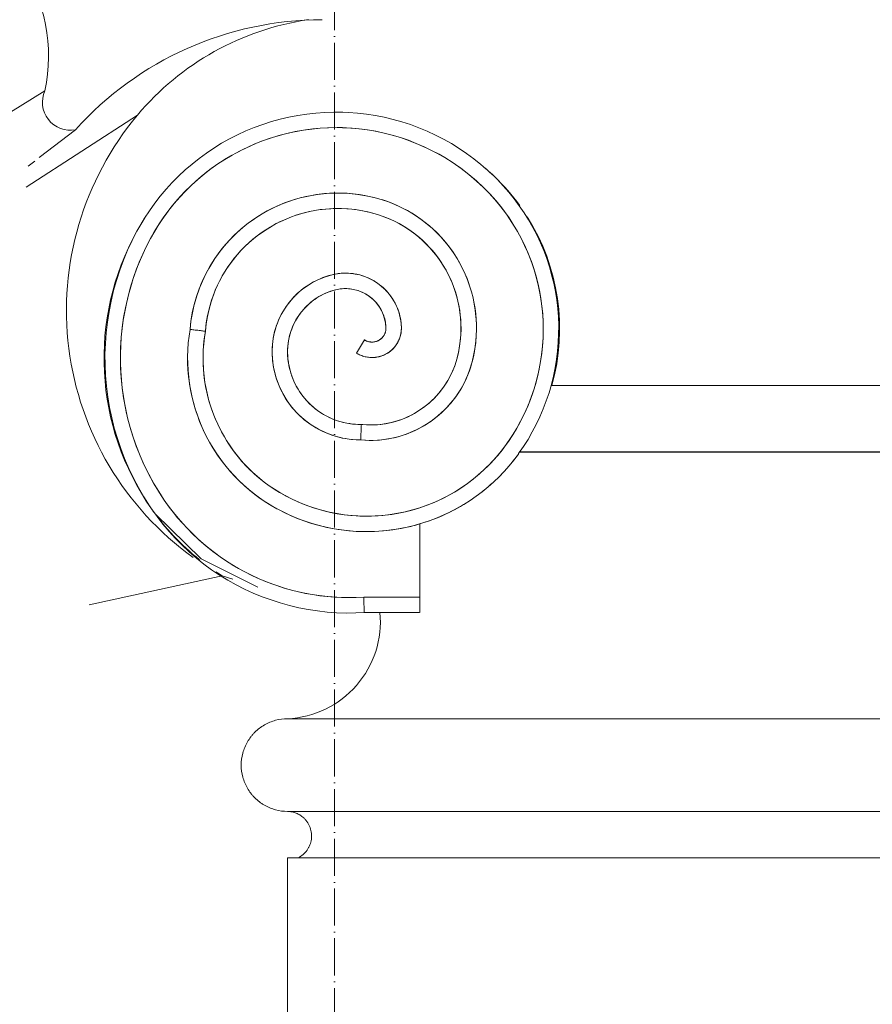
# Model space of a CAD drawing. Header units: millimetres. Extents: x -5998 to 63709, y -2391 to 8822.
# Tile 5 of 256: x -3276 to -3000, y 4072 to 4390. Entities that reach past the tile are written whole.
import ezdxf

# ---------------------------------------------------------------- set-up
doc = ezdxf.new("R2010")
doc.units = ezdxf.units.MM
doc.linetypes.add('_Traço - ponto', pattern=[16, 12, -2, 0, -2])
doc.layers.add('A-GENM', color=13, linetype='Continuous', lineweight=18)
doc.layers.add('S-GRID', color=1, linetype='Continuous', lineweight=9)

# ---------------------------------------------------------------- blocks, each defined once
blk = doc.blocks.new('Generic Models 17 - Generic Models 17-3093004-ELEVAÇÃO 3 - MANTER _ DEMOLIR')
at = {"layer": 'A-GENM'}
for p, q in [((-3283.53, 4357.41), (-3267.57, 4367.29)), ((-3273.65, 4336.12), (-3237.63, 4359.38)), ((-3269.41, 4345.62), (-3257.7, 4354.64)), ((-3272.97, 4342.87), (-3270.85, 4344.52)), ((-3166.77, 4282.39), (-3164.12, 4286.63)), ((-2895.91, 4271.88), (-3103.78, 4271.88)), ((-3103.52, 4271.88), (-2896.15, 4271.88)), ((-3114.11, 4250.38), (-2885.58, 4250.38)), ((-2885.76, 4250.33), (-3113.93, 4250.33)), ((-3146.31, 4203.42), (-3146.31, 4227.08)), ((-3210.2, 4210.28), (-3253.25, 4200.93)), ((-3206.82, 4209.21), (-3210.2, 4210.28)), ((-3146.33, 4203.42), (-3164.42, 4203.42)), ((-3146.31, 4203.42), (-3164.42, 4203.42)), ((-3164.25, 4198.42), (-3146.33, 4198.42)), ((-2814.05, 4164.06), (-3189.05, 4164.06)), ((-3189.05, 4134.06), (-2814.05, 4134.06)), ((-3189.05, 4134.06), (-2814.05, 4134.06)), ((-2814.05, 4119.06), (-3189.05, 4119.06)), ((-3189.05, 4119.06), (-3189.05, 1459.06))]:
    blk.add_line(p, q, dxfattribs=at)
at = {"layer": 'A-GENM', "flags": 128}
for points in [[(-3171.17, 4360.32), (-3174.1, 4360.35), (-3177.03, 4360.26), (-3179.95, 4360.05), (-3182.86, 4359.73), (-3185.76, 4359.29), (-3188.64, 4358.73), (-3191.49, 4358.06), (-3194.31, 4357.28), (-3197.1, 4356.38), (-3199.85, 4355.38), (-3202.56, 4354.26), (-3205.22, 4353.04), (-3207.83, 4351.71), (-3210.39, 4350.27), (-3212.89, 4348.74), (-3215.32, 4347.11), (-3217.69, 4345.38), (-3219.98, 4343.56), (-3222.2, 4341.65), (-3224.34, 4339.65), (-3226.4, 4337.57), (-3228.38, 4335.4), (-3230.27, 4333.16), (-3232.06, 4330.85), (-3233.77, 4328.46), (-3235.37, 4326.01), (-3236.88, 4323.5), (-3237.79, 4321.86)], [(-3122.12, 4339.5), (-3124.26, 4341.51), (-3126.47, 4343.43), (-3128.76, 4345.25), (-3131.12, 4346.99), (-3133.55, 4348.63), (-3136.04, 4350.17), (-3138.59, 4351.61), (-3141.2, 4352.94), (-3143.86, 4354.18), (-3146.57, 4355.3), (-3149.31, 4356.31), (-3152.1, 4357.22), (-3154.92, 4358.01), (-3157.77, 4358.69), (-3160.65, 4359.25), (-3163.54, 4359.7), (-3166.45, 4360.03), (-3169.38, 4360.25), (-3171.17, 4360.32)], [(-3233.38, 4319.49), (-3232.04, 4321.87), (-3230.6, 4324.19), (-3229.08, 4326.45), (-3227.46, 4328.65), (-3225.75, 4330.78), (-3223.96, 4332.84), (-3222.09, 4334.83), (-3220.15, 4336.74), (-3218.12, 4338.58), (-3216.03, 4340.33), (-3213.87, 4341.99), (-3211.64, 4343.57), (-3209.35, 4345.06), (-3207, 4346.46), (-3204.6, 4347.76), (-3202.15, 4348.96), (-3199.66, 4350.06), (-3197.12, 4351.07), (-3194.54, 4351.97), (-3191.93, 4352.76), (-3189.29, 4353.46), (-3186.62, 4354.04), (-3183.94, 4354.52), (-3181.23, 4354.89), (-3178.51, 4355.16), (-3175.79, 4355.31), (-3173.06, 4355.35), (-3171.32, 4355.33)], [(-3171.32, 4355.33), (-3168.59, 4355.19), (-3165.87, 4354.95), (-3163.16, 4354.6), (-3160.47, 4354.14), (-3157.8, 4353.57), (-3155.16, 4352.9), (-3152.54, 4352.12), (-3149.96, 4351.24), (-3147.41, 4350.25), (-3144.91, 4349.16), (-3142.45, 4347.98), (-3140.04, 4346.7), (-3137.68, 4345.32), (-3135.38, 4343.85), (-3133.14, 4342.29), (-3130.97, 4340.63), (-3128.86, 4338.9), (-3126.82, 4337.08), (-3125.61, 4335.93)], [(-3114.28, 4249.85), (-3112.71, 4252.12), (-3111.24, 4254.46), (-3109.86, 4256.85), (-3108.58, 4259.3), (-3107.39, 4261.79), (-3106.31, 4264.33), (-3105.33, 4266.91), (-3104.46, 4269.53), (-3103.69, 4272.19), (-3103.02, 4274.87), (-3102.47, 4277.57), (-3102.02, 4280.3), (-3101.68, 4283.04), (-3101.46, 4285.79), (-3101.34, 4288.55), (-3101.33, 4291.31), (-3101.43, 4294.07), (-3101.65, 4296.83), (-3101.97, 4299.57), (-3102.4, 4302.3), (-3102.95, 4305), (-3103.6, 4307.69), (-3104.35, 4310.34), (-3105.21, 4312.97), (-3106.18, 4315.56), (-3107.25, 4318.1), (-3108.42, 4320.6), (-3109.69, 4323.06), (-3111.05, 4325.46), (-3112.51, 4327.8), (-3114.07, 4330.08), (-3115.71, 4332.3), (-3117.44, 4334.46), (-3119.26, 4336.54), (-3121.16, 4338.54), (-3122.12, 4339.5)], [(-3158.44, 4332), (-3160.28, 4332.53), (-3162.15, 4332.99), (-3164.03, 4333.38), (-3165.92, 4333.69), (-3167.83, 4333.93), (-3169.74, 4334.08), (-3171.66, 4334.17), (-3173.58, 4334.17), (-3175.5, 4334.1), (-3177.42, 4333.95), (-3179.33, 4333.73), (-3181.22, 4333.42), (-3183.11, 4333.05), (-3184.97, 4332.6), (-3186.82, 4332.07), (-3188.65, 4331.47), (-3190.45, 4330.8), (-3192.22, 4330.05), (-3193.96, 4329.24), (-3195.66, 4328.36), (-3197.33, 4327.41), (-3198.96, 4326.39), (-3200.55, 4325.31), (-3202.09, 4324.17), (-3203.59, 4322.96), (-3205.04, 4321.7), (-3206.43, 4320.38), (-3207.78, 4319.01), (-3209.06, 4317.58), (-3210.29, 4316.1), (-3211.46, 4314.58), (-3212.56, 4313.01), (-3213.61, 4311.39), (-3214.58, 4309.74), (-3215.49, 4308.05), (-3216.33, 4306.32), (-3217.11, 4304.56), (-3217.81, 4302.77), (-3218.43, 4300.96), (-3218.99, 4299.12), (-3219.47, 4297.26), (-3219.88, 4295.38), (-3220.21, 4293.49), (-3220.47, 4291.59), (-3220.61, 4290.06)], [(-3125.61, 4335.93), (-3123.82, 4334.1), (-3122.1, 4332.2), (-3120.45, 4330.24), (-3118.89, 4328.21), (-3117.4, 4326.12), (-3116.01, 4323.97), (-3114.69, 4321.77), (-3113.47, 4319.52), (-3112.34, 4317.22), (-3111.3, 4314.88), (-3110.36, 4312.5), (-3109.51, 4310.08), (-3108.76, 4307.63), (-3108.11, 4305.15), (-3107.56, 4302.65), (-3107.11, 4300.13), (-3106.76, 4297.59), (-3106.51, 4295.04), (-3106.36, 4292.49), (-3106.32, 4289.93), (-3106.38, 4287.36), (-3106.54, 4284.81), (-3106.8, 4282.26), (-3107.17, 4279.72), (-3107.63, 4277.2), (-3108.2, 4274.71), (-3108.87, 4272.23), (-3109.63, 4269.79), (-3110.49, 4267.37), (-3111.45, 4265), (-3112.5, 4262.66), (-3113.64, 4260.37), (-3114.88, 4258.13), (-3116.2, 4255.93), (-3117.61, 4253.79), (-3118.34, 4252.76)], [(-3129.35, 4279.52), (-3128.94, 4281.21), (-3128.6, 4282.91), (-3128.33, 4284.63), (-3128.13, 4286.36), (-3128, 4288.09), (-3127.94, 4289.83), (-3127.95, 4291.56), (-3128.02, 4293.3), (-3128.17, 4295.03), (-3128.38, 4296.76), (-3128.67, 4298.47), (-3129.02, 4300.17), (-3129.44, 4301.86), (-3129.93, 4303.53), (-3130.48, 4305.18), (-3131.1, 4306.8), (-3131.78, 4308.4), (-3132.53, 4309.97), (-3133.34, 4311.51), (-3134.21, 4313.01), (-3135.14, 4314.48), (-3136.12, 4315.91), (-3137.17, 4317.3), (-3138.27, 4318.65), (-3139.42, 4319.95), (-3140.62, 4321.2), (-3141.87, 4322.41), (-3143.17, 4323.56), (-3144.52, 4324.67), (-3145.9, 4325.71), (-3147.33, 4326.7), (-3148.8, 4327.64), (-3150.3, 4328.51), (-3151.84, 4329.32), (-3153.4, 4330.07), (-3155, 4330.76), (-3156.62, 4331.38), (-3158.27, 4331.94), (-3158.44, 4332)], [(-3215.65, 4289.43), (-3215.48, 4291.15), (-3215.25, 4292.85), (-3214.95, 4294.54), (-3214.58, 4296.23), (-3214.14, 4297.89), (-3213.64, 4299.54), (-3213.07, 4301.16), (-3212.44, 4302.76), (-3211.74, 4304.33), (-3210.98, 4305.88), (-3210.17, 4307.39), (-3209.29, 4308.87), (-3208.35, 4310.32), (-3207.35, 4311.72), (-3206.3, 4313.08), (-3205.2, 4314.4), (-3204.04, 4315.68), (-3202.84, 4316.91), (-3201.58, 4318.08), (-3200.28, 4319.21), (-3198.94, 4320.29), (-3197.55, 4321.31), (-3196.13, 4322.27), (-3194.67, 4323.18), (-3193.17, 4324.02), (-3191.64, 4324.81), (-3190.08, 4325.53), (-3188.49, 4326.2), (-3186.87, 4326.79), (-3185.24, 4327.33), (-3183.58, 4327.79), (-3181.91, 4328.19), (-3180.22, 4328.52), (-3178.52, 4328.79), (-3176.81, 4328.99), (-3175.09, 4329.11), (-3173.37, 4329.17), (-3171.65, 4329.16), (-3169.93, 4329.09), (-3168.22, 4328.94), (-3166.51, 4328.72), (-3164.81, 4328.44), (-3163.13, 4328.09), (-3161.46, 4327.67), (-3159.93, 4327.22)], [(-3159.93, 4327.22), (-3158.47, 4326.74), (-3157.03, 4326.19), (-3155.62, 4325.59), (-3154.23, 4324.93), (-3152.86, 4324.21), (-3151.53, 4323.45), (-3150.23, 4322.63), (-3148.96, 4321.75), (-3147.73, 4320.83), (-3146.54, 4319.86), (-3145.38, 4318.85), (-3144.27, 4317.78), (-3143.2, 4316.68), (-3142.18, 4315.53), (-3141.2, 4314.34), (-3140.27, 4313.12), (-3139.4, 4311.85), (-3138.57, 4310.56), (-3137.79, 4309.23), (-3137.07, 4307.87), (-3136.41, 4306.48), (-3135.79, 4305.07), (-3135.24, 4303.64), (-3134.75, 4302.18), (-3134.31, 4300.71), (-3133.93, 4299.22), (-3133.61, 4297.71), (-3133.35, 4296.19), (-3133.16, 4294.67), (-3133.02, 4293.14), (-3132.95, 4291.6), (-3132.94, 4290.06), (-3132.99, 4288.53), (-3133.1, 4286.99), (-3133.27, 4285.46), (-3133.5, 4283.94), (-3133.79, 4282.43), (-3134.15, 4280.94), (-3134.19, 4280.78)], [(-3237.79, 4321.86), (-3239.37, 4318.78), (-3240.82, 4315.64), (-3242.15, 4312.45), (-3243.36, 4309.2), (-3244.43, 4305.91), (-3245.36, 4302.58), (-3246.17, 4299.21), (-3246.84, 4295.81), (-3247.37, 4292.39), (-3247.77, 4288.95), (-3248.02, 4285.5), (-3248.14, 4282.04), (-3248.12, 4278.58), (-3247.96, 4275.12), (-3247.67, 4271.67), (-3247.24, 4268.24), (-3246.66, 4264.82), (-3245.96, 4261.44), (-3245.12, 4258.08), (-3244.14, 4254.76), (-3243.03, 4251.48), (-3241.8, 4248.24), (-3240.43, 4245.06), (-3238.94, 4241.94), (-3237.32, 4238.88), (-3235.59, 4235.88), (-3233.73, 4232.96), (-3233.08, 4231.99)], [(-3228.95, 4234.81), (-3230.73, 4237.54), (-3232.41, 4240.33), (-3233.97, 4243.2), (-3235.41, 4246.12), (-3236.74, 4249.1), (-3237.95, 4252.13), (-3239.03, 4255.21), (-3239.99, 4258.32), (-3240.83, 4261.48), (-3241.54, 4264.66), (-3242.12, 4267.87), (-3242.57, 4271.1), (-3242.9, 4274.35), (-3243.09, 4277.6), (-3243.15, 4280.86), (-3243.08, 4284.12), (-3242.88, 4287.38), (-3242.56, 4290.62), (-3242.1, 4293.85), (-3241.51, 4297.06), (-3240.8, 4300.24), (-3239.96, 4303.4), (-3238.99, 4306.51), (-3237.9, 4309.59), (-3236.69, 4312.61), (-3235.35, 4315.59), (-3233.9, 4318.51), (-3233.38, 4319.49)], [(-3152.22, 4290.79), (-3152.26, 4291.51), (-3152.33, 4292.23), (-3152.42, 4292.95), (-3152.55, 4293.66), (-3152.7, 4294.37), (-3152.89, 4295.07), (-3153.1, 4295.76), (-3153.33, 4296.45), (-3153.6, 4297.12), (-3153.89, 4297.78), (-3154.21, 4298.43), (-3154.55, 4299.07), (-3154.92, 4299.69), (-3155.31, 4300.3), (-3155.73, 4300.89), (-3156.17, 4301.47), (-3156.64, 4302.02), (-3157.12, 4302.56), (-3157.63, 4303.08), (-3158.15, 4303.57), (-3158.7, 4304.05), (-3159.26, 4304.5), (-3159.85, 4304.93), (-3160.45, 4305.34), (-3161.06, 4305.72), (-3161.69, 4306.07), (-3162.33, 4306.41), (-3162.99, 4306.71), (-3163.66, 4306.99), (-3164.34, 4307.24), (-3165.02, 4307.47), (-3165.72, 4307.66), (-3166.42, 4307.83), (-3167.13, 4307.97), (-3167.85, 4308.09), (-3168.57, 4308.17), (-3169.29, 4308.23), (-3170.01, 4308.25), (-3170.74, 4308.25), (-3171.46, 4308.22), (-3172.18, 4308.16), (-3172.9, 4308.07), (-3173.61, 4307.95), (-3174.32, 4307.8), (-3174.68, 4307.72)], [(-3174.68, 4307.72), (-3175.66, 4307.45), (-3176.64, 4307.14), (-3177.6, 4306.8), (-3178.55, 4306.41), (-3179.48, 4305.99), (-3180.39, 4305.54), (-3181.29, 4305.04), (-3182.16, 4304.51), (-3183.02, 4303.95), (-3183.85, 4303.35), (-3184.65, 4302.72), (-3185.43, 4302.06), (-3186.18, 4301.37), (-3186.91, 4300.64), (-3187.6, 4299.89), (-3188.26, 4299.12), (-3188.9, 4298.31), (-3189.5, 4297.48), (-3190.06, 4296.63), (-3190.59, 4295.76), (-3191.09, 4294.87), (-3191.55, 4293.95), (-3191.97, 4293.02), (-3192.36, 4292.07), (-3192.7, 4291.11), (-3193.01, 4290.14), (-3193.28, 4289.15), (-3193.51, 4288.16), (-3193.7, 4287.15), (-3193.85, 4286.14), (-3193.96, 4285.12), (-3194.03, 4284.1), (-3194.05, 4283.08), (-3194.05, 4282.92)], [(-3189.05, 4282.92), (-3189.04, 4283.74), (-3188.99, 4284.56), (-3188.9, 4285.38), (-3188.79, 4286.19), (-3188.64, 4287), (-3188.46, 4287.8), (-3188.25, 4288.6), (-3188.01, 4289.38), (-3187.73, 4290.16), (-3187.43, 4290.92), (-3187.09, 4291.67), (-3186.73, 4292.41), (-3186.34, 4293.13), (-3185.91, 4293.84), (-3185.46, 4294.53), (-3184.98, 4295.19), (-3184.48, 4295.84), (-3183.95, 4296.47), (-3183.4, 4297.08), (-3182.82, 4297.66), (-3182.22, 4298.23), (-3181.59, 4298.76), (-3180.95, 4299.27), (-3180.28, 4299.76), (-3179.6, 4300.22), (-3178.9, 4300.65), (-3178.18, 4301.05), (-3177.45, 4301.42), (-3176.7, 4301.77), (-3175.94, 4302.08), (-3175.17, 4302.36), (-3174.39, 4302.61), (-3173.6, 4302.83), (-3173.47, 4302.86)], [(-3173.47, 4302.86), (-3172.96, 4302.98), (-3172.44, 4303.08), (-3171.92, 4303.15), (-3171.4, 4303.21), (-3170.88, 4303.24), (-3170.36, 4303.25), (-3169.83, 4303.25), (-3169.31, 4303.22), (-3168.79, 4303.17), (-3168.27, 4303.1), (-3167.75, 4303), (-3167.24, 4302.89), (-3166.74, 4302.76), (-3166.23, 4302.61), (-3165.74, 4302.43), (-3165.25, 4302.24), (-3164.77, 4302.03), (-3164.3, 4301.8), (-3163.84, 4301.55), (-3163.39, 4301.28), (-3162.95, 4301), (-3162.53, 4300.7), (-3162.11, 4300.38), (-3161.71, 4300.04), (-3161.32, 4299.69), (-3160.95, 4299.32), (-3160.59, 4298.94), (-3160.24, 4298.55), (-3159.92, 4298.14), (-3159.61, 4297.72), (-3159.31, 4297.28), (-3159.04, 4296.84), (-3158.78, 4296.38), (-3158.54, 4295.92), (-3158.32, 4295.44), (-3158.12, 4294.96), (-3157.93, 4294.47), (-3157.77, 4293.97), (-3157.63, 4293.46), (-3157.51, 4292.96), (-3157.41, 4292.44), (-3157.33, 4291.92), (-3157.27, 4291.4), (-3157.23, 4290.88), (-3157.21, 4290.62)], [(-3220.61, 4290.06), (-3220.94, 4287.86), (-3221.19, 4285.65), (-3221.34, 4283.44), (-3221.4, 4281.22), (-3221.38, 4279), (-3221.26, 4276.78), (-3221.06, 4274.57), (-3220.77, 4272.36), (-3220.39, 4270.18), (-3219.93, 4268), (-3219.37, 4265.85), (-3218.74, 4263.72), (-3218.01, 4261.62), (-3217.21, 4259.55), (-3216.32, 4257.52), (-3215.35, 4255.52), (-3214.31, 4253.56), (-3213.18, 4251.65), (-3211.98, 4249.78), (-3210.7, 4247.96), (-3209.36, 4246.19), (-3207.94, 4244.48), (-3206.46, 4242.83), (-3204.91, 4241.24), (-3203.3, 4239.71), (-3201.63, 4238.24), (-3199.9, 4236.85), (-3198.12, 4235.52), (-3196.29, 4234.27), (-3194.41, 4233.09), (-3192.48, 4231.99), (-3192.23, 4231.85)], [(-3189.85, 4236.25), (-3191.61, 4237.24), (-3193.33, 4238.31), (-3195, 4239.44), (-3196.63, 4240.64), (-3198.21, 4241.9), (-3199.74, 4243.22), (-3201.21, 4244.61), (-3202.63, 4246.05), (-3203.98, 4247.55), (-3205.28, 4249.1), (-3206.51, 4250.7), (-3207.68, 4252.35), (-3208.78, 4254.04), (-3209.82, 4255.78), (-3210.78, 4257.56), (-3211.67, 4259.37), (-3212.49, 4261.22), (-3213.23, 4263.1), (-3213.9, 4265.01), (-3214.49, 4266.94), (-3215, 4268.9), (-3215.43, 4270.87), (-3215.79, 4272.86), (-3216.06, 4274.86), (-3216.26, 4276.87), (-3216.37, 4278.89), (-3216.4, 4280.91), (-3216.36, 4282.93), (-3216.23, 4284.95), (-3216.02, 4286.96), (-3215.73, 4288.96), (-3215.65, 4289.43)], [(-3166.77, 4282.39), (-3166.45, 4282.19), (-3166.11, 4282.01), (-3165.77, 4281.84), (-3165.42, 4281.69), (-3165.07, 4281.55), (-3164.71, 4281.42), (-3164.35, 4281.31), (-3163.98, 4281.21), (-3163.61, 4281.13), (-3163.23, 4281.06), (-3162.86, 4281.01), (-3162.48, 4280.97), (-3162.1, 4280.95), (-3161.72, 4280.94), (-3161.33, 4280.95), (-3160.95, 4280.97), (-3160.58, 4281.01), (-3160.2, 4281.06), (-3159.82, 4281.13), (-3159.45, 4281.22), (-3159.09, 4281.32), (-3158.72, 4281.43), (-3158.36, 4281.56), (-3158.01, 4281.7), (-3157.66, 4281.85), (-3157.32, 4282.02), (-3156.99, 4282.21), (-3156.66, 4282.4), (-3156.34, 4282.61), (-3156.03, 4282.83), (-3155.73, 4283.07), (-3155.44, 4283.31), (-3155.16, 4283.57), (-3154.89, 4283.84), (-3154.63, 4284.12), (-3154.38, 4284.41), (-3154.15, 4284.7), (-3153.92, 4285.01), (-3153.71, 4285.33), (-3153.51, 4285.65), (-3153.33, 4285.99), (-3153.16, 4286.32), (-3153, 4286.67), (-3152.85, 4287.02), (-3152.72, 4287.38), (-3152.61, 4287.74), (-3152.51, 4288.11), (-3152.42, 4288.48), (-3152.35, 4288.86), (-3152.29, 4289.23), (-3152.25, 4289.61), (-3152.22, 4289.99), (-3152.21, 4290.37), (-3152.22, 4290.75), (-3152.22, 4290.79)], [(-3157.21, 4290.62), (-3157.21, 4290.44), (-3157.22, 4290.26), (-3157.23, 4290.08), (-3157.25, 4289.9), (-3157.27, 4289.72), (-3157.31, 4289.54), (-3157.35, 4289.36), (-3157.39, 4289.19), (-3157.45, 4289.02), (-3157.51, 4288.85), (-3157.58, 4288.68), (-3157.65, 4288.51), (-3157.73, 4288.35), (-3157.82, 4288.19), (-3157.91, 4288.04), (-3158.01, 4287.89), (-3158.12, 4287.74), (-3158.23, 4287.6), (-3158.35, 4287.46), (-3158.47, 4287.33), (-3158.6, 4287.2), (-3158.73, 4287.08), (-3158.87, 4286.96), (-3159.01, 4286.85), (-3159.16, 4286.74), (-3159.31, 4286.64), (-3159.46, 4286.55), (-3159.62, 4286.46), (-3159.78, 4286.38), (-3159.95, 4286.31), (-3160.11, 4286.24), (-3160.28, 4286.18), (-3160.46, 4286.12), (-3160.63, 4286.08), (-3160.81, 4286.04), (-3160.98, 4286), (-3161.16, 4285.98), (-3161.34, 4285.96), (-3161.52, 4285.95), (-3161.7, 4285.94), (-3161.88, 4285.94), (-3162.07, 4285.95), (-3162.25, 4285.97), (-3162.42, 4285.99), (-3162.6, 4286.03), (-3162.78, 4286.06), (-3162.95, 4286.11), (-3163.13, 4286.16), (-3163.3, 4286.22), (-3163.47, 4286.29), (-3163.63, 4286.36), (-3163.79, 4286.44), (-3163.95, 4286.53), (-3164.11, 4286.62), (-3164.12, 4286.63)], [(-3194.05, 4282.92), (-3194.03, 4281.77), (-3193.96, 4280.63), (-3193.85, 4279.49), (-3193.69, 4278.35), (-3193.48, 4277.23), (-3193.23, 4276.11), (-3192.94, 4275), (-3192.6, 4273.91), (-3192.22, 4272.83), (-3191.79, 4271.76), (-3191.32, 4270.72), (-3190.82, 4269.69), (-3190.27, 4268.68), (-3189.68, 4267.7), (-3189.05, 4266.74), (-3188.38, 4265.81), (-3187.68, 4264.9), (-3186.94, 4264.03), (-3186.17, 4263.18), (-3185.36, 4262.37), (-3184.53, 4261.59), (-3183.66, 4260.84), (-3182.76, 4260.13), (-3181.84, 4259.45), (-3180.88, 4258.81), (-3179.91, 4258.21), (-3178.91, 4257.65), (-3177.89, 4257.13), (-3176.85, 4256.65), (-3175.79, 4256.22), (-3174.71, 4255.82), (-3173.62, 4255.47), (-3172.52, 4255.17), (-3171.4, 4254.9), (-3170.28, 4254.69), (-3169.14, 4254.52), (-3168, 4254.39), (-3166.86, 4254.31), (-3165.72, 4254.27), (-3165.41, 4254.27)], [(-3165.18, 4259.27), (-3166.12, 4259.28), (-3167.07, 4259.33), (-3168.01, 4259.41), (-3168.95, 4259.54), (-3169.88, 4259.7), (-3170.8, 4259.89), (-3171.72, 4260.13), (-3172.63, 4260.4), (-3173.52, 4260.71), (-3174.4, 4261.05), (-3175.27, 4261.43), (-3176.12, 4261.84), (-3176.95, 4262.28), (-3177.77, 4262.76), (-3178.57, 4263.27), (-3179.34, 4263.81), (-3180.09, 4264.39), (-3180.82, 4264.99), (-3181.53, 4265.62), (-3182.21, 4266.28), (-3182.86, 4266.96), (-3183.48, 4267.67), (-3184.08, 4268.41), (-3184.64, 4269.17), (-3185.18, 4269.95), (-3185.68, 4270.75), (-3186.15, 4271.57), (-3186.59, 4272.41), (-3186.99, 4273.26), (-3187.36, 4274.13), (-3187.69, 4275.02), (-3187.99, 4275.92), (-3188.25, 4276.82), (-3188.48, 4277.74), (-3188.67, 4278.67), (-3188.82, 4279.6), (-3188.93, 4280.54), (-3189.01, 4281.49), (-3189.05, 4282.43), (-3189.05, 4282.92)], [(-3165.41, 4254.27), (-3164.05, 4254.17), (-3162.69, 4254.13), (-3161.33, 4254.14), (-3159.97, 4254.2), (-3158.62, 4254.32), (-3157.27, 4254.49), (-3155.93, 4254.71), (-3154.6, 4254.99), (-3153.28, 4255.33), (-3151.97, 4255.71), (-3150.69, 4256.15), (-3149.42, 4256.64), (-3148.17, 4257.17), (-3146.94, 4257.76), (-3145.74, 4258.4), (-3144.56, 4259.08), (-3143.42, 4259.81), (-3142.3, 4260.59), (-3141.21, 4261.41), (-3140.16, 4262.27), (-3139.15, 4263.17), (-3138.17, 4264.12), (-3137.22, 4265.1), (-3136.32, 4266.12), (-3135.46, 4267.17), (-3134.65, 4268.26), (-3133.88, 4269.38), (-3133.15, 4270.53), (-3132.47, 4271.71), (-3131.84, 4272.91), (-3131.25, 4274.14), (-3130.72, 4275.39), (-3130.23, 4276.66), (-3129.8, 4277.95), (-3129.42, 4279.25), (-3129.35, 4279.52)], [(-3134.19, 4280.78), (-3134.5, 4279.67), (-3134.86, 4278.57), (-3135.27, 4277.48), (-3135.71, 4276.41), (-3136.2, 4275.36), (-3136.73, 4274.33), (-3137.31, 4273.32), (-3137.92, 4272.33), (-3138.57, 4271.37), (-3139.26, 4270.44), (-3139.98, 4269.53), (-3140.75, 4268.66), (-3141.54, 4267.81), (-3142.37, 4267), (-3143.23, 4266.22), (-3144.12, 4265.48), (-3145.04, 4264.77), (-3145.99, 4264.11), (-3146.96, 4263.47), (-3147.96, 4262.88), (-3148.98, 4262.33), (-3150.02, 4261.82), (-3151.09, 4261.36), (-3152.17, 4260.93), (-3153.26, 4260.55), (-3154.37, 4260.21), (-3155.49, 4259.92), (-3156.63, 4259.67), (-3157.77, 4259.47), (-3158.92, 4259.31), (-3160.07, 4259.2), (-3161.23, 4259.14), (-3162.39, 4259.12), (-3163.55, 4259.15), (-3164.71, 4259.23), (-3165.18, 4259.27)], [(-3118.34, 4252.76), (-3119.67, 4250.98), (-3121.07, 4249.26), (-3122.54, 4247.59), (-3124.08, 4245.98), (-3125.68, 4244.44), (-3127.33, 4242.96), (-3129.05, 4241.55), (-3130.82, 4240.2), (-3132.65, 4238.93), (-3134.52, 4237.74), (-3136.44, 4236.62), (-3138.4, 4235.58), (-3140.41, 4234.61), (-3142.45, 4233.73), (-3144.52, 4232.93), (-3146.62, 4232.21), (-3148.76, 4231.58), (-3150.91, 4231.04), (-3153.08, 4230.58), (-3155.28, 4230.2), (-3157.48, 4229.92), (-3159.69, 4229.72), (-3161.91, 4229.62), (-3164.14, 4229.6), (-3166.36, 4229.67), (-3168.58, 4229.83), (-3170.78, 4230.08), (-3172.98, 4230.41), (-3175.16, 4230.84), (-3177.33, 4231.35), (-3179.47, 4231.94), (-3181.58, 4232.63), (-3183.67, 4233.39), (-3185.72, 4234.24), (-3187.74, 4235.17), (-3189.72, 4236.18), (-3189.85, 4236.25)], [(-3192.23, 4231.85), (-3190.07, 4230.74), (-3187.87, 4229.72), (-3185.64, 4228.79), (-3183.36, 4227.95), (-3181.06, 4227.2), (-3178.73, 4226.55), (-3176.37, 4225.98), (-3173.99, 4225.51), (-3171.6, 4225.14), (-3169.19, 4224.87), (-3166.78, 4224.68), (-3164.36, 4224.6), (-3161.93, 4224.62), (-3159.51, 4224.73), (-3157.1, 4224.93), (-3154.7, 4225.24), (-3152.31, 4225.64), (-3149.93, 4226.13), (-3147.58, 4226.72), (-3145.26, 4227.4), (-3142.96, 4228.18), (-3140.7, 4229.04), (-3138.48, 4230), (-3136.29, 4231.04), (-3134.15, 4232.17), (-3132.05, 4233.39), (-3130.01, 4234.69), (-3128.01, 4236.07), (-3126.08, 4237.52), (-3124.2, 4239.06), (-3122.39, 4240.66), (-3120.64, 4242.34), (-3118.97, 4244.09), (-3117.36, 4245.9), (-3115.83, 4247.78), (-3114.37, 4249.72), (-3114.28, 4249.85)], [(-3164.42, 4203.42), (-3167.31, 4203.29), (-3170.2, 4203.27), (-3173.09, 4203.37), (-3175.98, 4203.58), (-3178.85, 4203.91), (-3181.71, 4204.35), (-3184.55, 4204.91), (-3187.37, 4205.58), (-3190.15, 4206.36), (-3192.9, 4207.25), (-3195.62, 4208.25), (-3198.29, 4209.36), (-3200.92, 4210.58), (-3203.49, 4211.9), (-3206.01, 4213.32), (-3208.47, 4214.84), (-3210.87, 4216.46), (-3213.2, 4218.18), (-3215.46, 4219.98), (-3217.65, 4221.88), (-3219.76, 4223.86), (-3221.79, 4225.92), (-3223.73, 4228.06), (-3225.59, 4230.28), (-3227.36, 4232.57), (-3228.95, 4234.81)], [(-3233.08, 4231.99), (-3231.28, 4229.47), (-3229.39, 4227.02), (-3227.4, 4224.65), (-3225.31, 4222.37), (-3223.14, 4220.17), (-3220.88, 4218.05), (-3218.54, 4216.03), (-3216.11, 4214.11), (-3213.62, 4212.28), (-3211.05, 4210.56), (-3208.42, 4208.94), (-3205.72, 4207.42), (-3202.96, 4206.02), (-3200.15, 4204.72), (-3197.29, 4203.54), (-3194.39, 4202.48), (-3191.44, 4201.53), (-3188.46, 4200.7), (-3185.45, 4199.99), (-3182.42, 4199.4), (-3179.36, 4198.93), (-3176.29, 4198.59), (-3173.2, 4198.36), (-3170.11, 4198.27), (-3167.01, 4198.29), (-3164.25, 4198.42)], [(-3198.64, 4206.61), (-3217.07, 4215.84), (-3231.87, 4230.32), (-3232.13, 4230.67), (-3232.39, 4231.02), (-3232.65, 4231.38), (-3232.9, 4231.74), (-3233.07, 4231.97)], [(-3146.31, 4198.42), (-3146.31, 4198.5), (-3146.31, 4198.75), (-3146.31, 4199.15), (-3146.31, 4199.67), (-3146.31, 4200.27), (-3146.31, 4200.92), (-3146.31, 4201.57), (-3146.31, 4202.17), (-3146.31, 4202.69), (-3146.31, 4203.08), (-3146.31, 4203.33), (-3146.31, 4203.42)]]:
    blk.add_lwpolyline(points, dxfattribs=at)
at = {"layer": 'A-GENM'}
for centre, radius, start, end in [((-3320.14, 4378.44), 53.73, 348.0191, 33.9809), ((-3177.82, 4282.9), 107.36, 90, 138.0753), ((-3169.46, 4302.26), 88.94, 98.2795, 140.0387), ((-3259.33, 4363.54), 9.05, 155.5747, 280.3807), ((-3162.21, 4296.18), 98.39, 140.0387, 234.3083), ((-3173.31, 4287.1), 68.25, 88.3286, 151.6714), ((-3173.31, 4287.1), 68.25, 45.6714, 88.3286), ((-3173.13, 4285.96), 73.95, 46.3877, 50.161), ((-3169.07, 4290.22), 68.06, 35.9011, 46.3877), ((-3172.75, 4286.15), 48.02, 72.6619, 175.3381), ((-3170.37, 4290.11), 64.05, 324.3286, 45.6714), ((-3171.39, 4290.52), 43.45, 345.3381, 72.6619), ((-3172.75, 4286.15), 43.02, 72.6619, 175.6283), ((-3171.39, 4290.52), 38.45, 345.3381, 72.6619), ((-3173.13, 4285.96), 73.95, 147.1118, 150.9552), ((-3169.07, 4290.22), 68.06, 344.3629, 32.1963), ((-3163.64, 4280.69), 84.81, 150.9552, 215.0448), ((-3161.6, 4280.79), 81.55, 151.6714, 214.3286), ((-3170.3, 4290.16), 18.09, 2, 104), ((-3168.49, 4282.92), 25.56, 104, 180), ((-3168.49, 4282.92), 20.56, 104, 180), ((-3170.3, 4290.16), 13.09, 2, 104), ((-3165.88, 4280.73), 55.53, 170.3286, 241.6714), ((-3165.88, 4280.73), 50.53, 170.0796, 241.6714), ((-3161.73, 4290.46), 9.52, 238, 2), ((-3161.73, 4290.46), 4.52, 349.8478, 2), ((-3161.73, 4290.46), 4.52, 238, 250.1522), ((-3161.73, 4290.46), 4.52, 279.3333, 320.6667), ((-3165.41, 4282.92), 28.65, 180, 270), ((-3165.41, 4282.92), 23.65, 180, 270.5603), ((-3162.24, 4288.12), 34, 264.6619, 345.3381), ((-3162.24, 4288.12), 29, 264.1975, 345.3381), ((-3163.48, 4285.17), 55.57, 241.6714, 324.3286), ((-3163.49, 4285.17), 60.58, 307.5509, 323.3771), ((-3169.21, 4275.6), 72.34, 214.3286, 273.7962), ((-3163.49, 4285.17), 60.58, 286.4667, 303.3114), ((-3168.13, 4277.54), 79.33, 215.0448, 231.4413), ((-3163.48, 4285.17), 60.57, 241.6714, 286.4652), ((-3168.13, 4277.54), 79.33, 236.1974, 237.973), ((-3162.21, 4296.18), 98.39, 239.53, 240.8094), ((-3190.51, 4195.5), 31.48, 272.6494, 5.318)]:
    blk.add_arc(centre, radius, start, end, dxfattribs=at)
for points in [[(-3215.65, 4289.43), (-3215.65, 4289.43), (-3215.75, 4289.45), (-3216.19, 4289.5), (-3216.86, 4289.59), (-3217.69, 4289.69), (-3218.57, 4289.8), (-3219.4, 4289.9), (-3220.07, 4289.99), (-3220.51, 4290.04), (-3220.61, 4290.06), (-3220.61, 4290.06)], [(-3165.18, 4259.27), (-3165.18, 4259.27), (-3165.18, 4259.17), (-3165.2, 4258.72), (-3165.23, 4258.05), (-3165.27, 4257.22), (-3165.31, 4256.33), (-3165.35, 4255.5), (-3165.38, 4254.82), (-3165.4, 4254.37), (-3165.41, 4254.27), (-3165.41, 4254.27)], [(-3164.25, 4198.42), (-3164.25, 4198.42), (-3164.26, 4198.52), (-3164.27, 4198.96), (-3164.29, 4199.64), (-3164.32, 4200.48), (-3164.35, 4201.36), (-3164.38, 4202.2), (-3164.4, 4202.87), (-3164.41, 4203.32), (-3164.42, 4203.42), (-3164.42, 4203.42)]]:
    blk.add_open_spline(points, degree=3, dxfattribs=at)
for points, knots in [([(-3189.05, 4134.06), (-3190.36, 4134.06), (-3192.33, 4134.32), (-3194.81, 4135.16), (-3196.28, 4135.89), (-3197.39, 4136.58), (-3198.46, 4137.34), (-3199.44, 4138.21), (-3200.34, 4139.16), (-3201.17, 4140.17), (-3202.08, 4141.54), (-3202.95, 4143.3), (-3203.79, 4145.79), (-3204.23, 4149.06), (-3203.79, 4152.33), (-3202.95, 4154.82), (-3202.08, 4156.58), (-3201.17, 4157.94), (-3200.34, 4158.96), (-3199.44, 4159.91), (-3198.21, 4160.99), (-3196.85, 4161.9), (-3195.69, 4162.52), (-3194.5, 4163.06), (-3192.33, 4163.8), (-3190.36, 4164.06), (-3189.05, 4164.06)], [0, 0, 0, 0, 0.083333, 0.125, 0.166667, 0.1875, 0.208333, 0.25, 0.270833, 0.291667, 0.333333, 0.375, 0.416667, 0.5, 0.583333, 0.625, 0.666667, 0.708333, 0.729167, 0.75, 0.791667, 0.833333, 0.854167, 0.875, 0.916667, 1, 1, 1, 1]), ([(-3185.63, 4119.06), (-3185.07, 4119.35), (-3184, 4120.06), (-3182.92, 4121.24), (-3182.24, 4122.33), (-3181.69, 4123.48), (-3181.28, 4125.03), (-3181.25, 4126.96), (-3181.61, 4128.52), (-3182.11, 4129.7), (-3182.59, 4130.53), (-3183.07, 4131.16), (-3183.5, 4131.64), (-3184.07, 4132.19), (-3184.67, 4132.65), (-3185.29, 4133.02), (-3185.71, 4133.25), (-3186.25, 4133.5), (-3186.93, 4133.74), (-3187.86, 4133.97), (-3188.57, 4134.05), (-3189.05, 4134.06)], [0, 0, 0, 0, 0.090909, 0.181818, 0.227273, 0.272727, 0.363636, 0.454545, 0.545455, 0.590909, 0.636364, 0.681818, 0.704545, 0.727273, 0.795455, 0.8125, 0.829545, 0.863636, 0.897727, 0.931818, 1, 1, 1, 1])]:
    blk.add_open_spline(points, degree=3, knots=knots, dxfattribs=at)

msp = doc.modelspace()

# ---------------------------------------------------------------- linework, layer by layer
at = {"layer": 'S-GRID', "linetype": '_Traço - ponto'}
msp.add_line((-3173.89, -2391.19), (-3173.89, 8028.48), dxfattribs=at)

# ---------------------------------------------------------------- block references
at = {"layer": 'A-GENM'}
msp.add_blockref('Generic Models 17 - Generic Models 17-3093004-ELEVAÇÃO 3 - MANTER _ DEMOLIR', (0, 0), dxfattribs=at)

doc.saveas('drawing.dxf')
